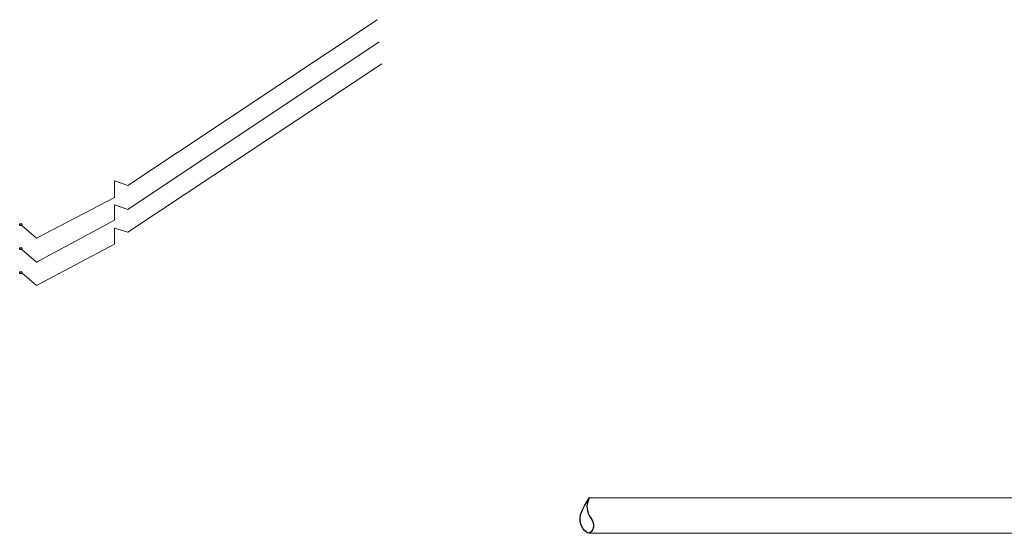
# Model space of a CAD drawing. Header units: millimetres. Extents: x -1722610 to 3896328, y -6858570 to -1329430.
# Tile 39 of 50: x 3094083 to 3100335, y -3462576 to -3459313. Entities that reach past the tile are written whole.
import ezdxf

# ---------------------------------------------------------------- set-up
doc = ezdxf.new("R2010")
doc.units = ezdxf.units.MM
doc.layers.get('0').update_dxf_attribs({"lineweight": 5})
doc.layers.add('PDF_Geometry', color=7, linetype='Continuous')

msp = doc.modelspace()

# ---------------------------------------------------------------- linework, layer by layer
at = {"lineweight": 0, "elevation": 2054.695}
for points in [[(3102894.8848, -3462350.6044), (3097698.9999, -3462350.6043)], [(3102894.8849, -3462574.2672), (3097698.9999, -3462574.2671)]]:
    msp.add_lwpolyline(points, dxfattribs=at)
at = {"lineweight": 25}
msp.add_spline([(3097698.9999, -3462350.6043, 2054.695), (3097660.0355, -3462547.3599, 2054.695), (3097698.9165, -3462574.0733, 2053.728), (3097726.4255, -3462518.0969, 2054.695), (3097698.0893, -3462461.1124, 2054.695), (3097684.8615, -3462403.2048, 2054.695), (3097698.9999, -3462350.6043, 2054.695)], degree=3, dxfattribs=at)
at = {"layer": 'PDF_Geometry', "color": 142, "lineweight": 13, "true_color": 0x0089b7}
for points in [[(3094095.5223, -3460621.1744), (3094188.6922, -3460701.6393), (3094684.1862, -3460443.3048), (3094684.1862, -3460337.43), (3094768.886, -3460367.0749), (3096352.773, -3459312.5619)], [(3094095.5223, -3460773.6341), (3094188.6922, -3460854.099), (3094684.1862, -3460587.2945), (3094684.1862, -3460489.8897), (3094768.886, -3460519.5346), (3096365.4779, -3459452.3167)], [(3094095.5223, -3460921.8588), (3094188.6922, -3461002.3237), (3094684.1862, -3460739.7542), (3094684.1862, -3460638.1144), (3094768.886, -3460663.5243), (3096382.4179, -3459592.0714)]]:
    msp.add_lwpolyline(points, dxfattribs=at)
at = {"layer": 'PDF_Geometry', "lineweight": 25}
for centre in [(3094089.1739, -3460614.8179), (3094089.1739, -3460767.2776), (3094089.1739, -3460919.7373)]:
    msp.add_circle(centre, 6.3485, dxfattribs=at)

doc.saveas('drawing.dxf')
